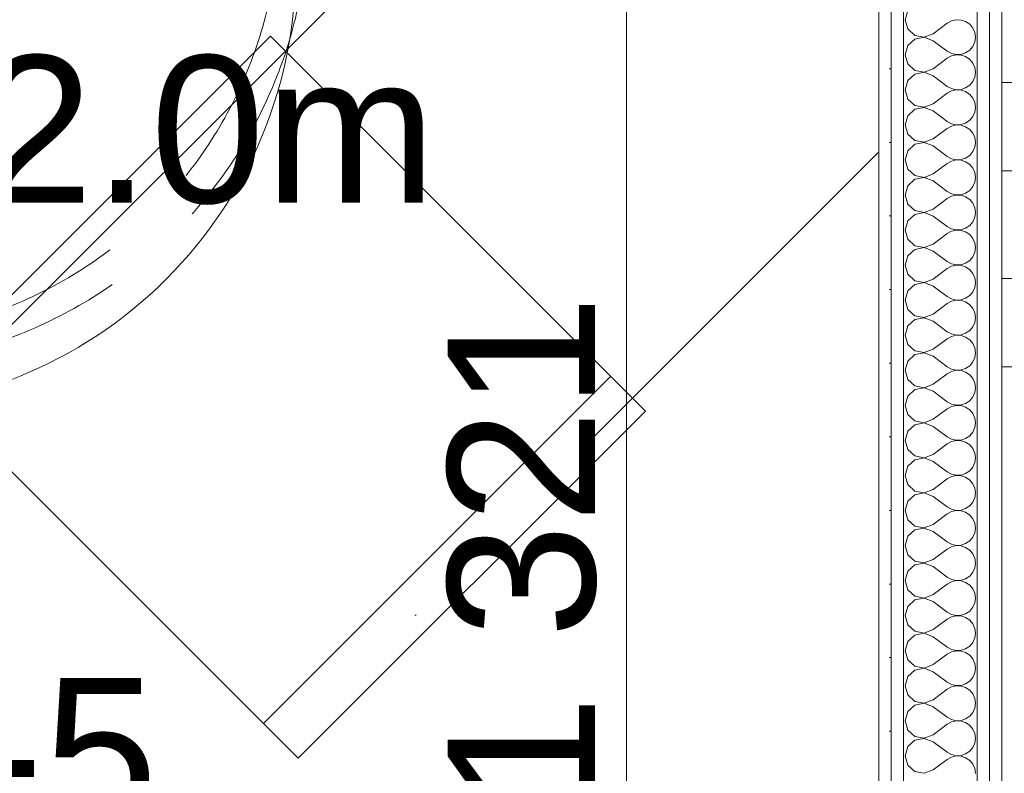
# Model space of a CAD drawing. Header units: millimetres. Extents: x -2532 to 181134, y -4151 to 53885.
# Tile 151 of 165: x 31064 to 32066, y 1607 to 2375. Entities that reach past the tile are written whole.
import ezdxf

# ---------------------------------------------------------------- set-up
doc = ezdxf.new("R2010")
doc.units = ezdxf.units.MM
doc.header["$MEASUREMENT"] = 0
doc.linetypes.add('Hidden Line', pattern=[391.222223, 282.222223, -109])
doc.linetypes.add('Wipeout_Contour', pattern=[1000, 0, -1000])
for name, color, linetype in [('AR - Mööbel', 7, 'Continuous'), ('New_AR - Seinad SS 2', 7, 'Continuous'), ('New_SA - ripplaed', 7, 'Continuous'), ('SA - ripplaed', 7, 'Continuous'), ('SA - tähistused - valgustus', 7, 'Continuous'), ('SA - valgustid', 7, 'Continuous')]:
    doc.layers.add(name, color=color, linetype=linetype)
for name, color, linetype, lineweight in [('AR - Mööbel_Pen_No__4', 8, 'Continuous', 13), ('New_AR - Seinad SS 2_Pen_No__207', 5, 'Continuous', 13), ('New_SA - ripplaed_Pen_No__207', 5, 'Continuous', 9), ('SA - ripplaed_Pen_No__211', 214, 'Continuous', 15), ('SA - tähistused - valgustus_Pen_No__105', 30, 'Continuous', 5), ('SA - valgustid_Pen_No__105', 30, 'Continuous', 5)]:
    doc.layers.add(name, color=color, linetype=linetype, lineweight=lineweight)
doc.styles.add('GENERATED_STYLE_3', font='txt')
doc.dimstyles.new('GENERATED_STYLE__1', dxfattribs={"dimtxt": 150, "dimasz": 76, "dimexe": 0.18, "dimexo": 0.0625, "dimgap": 0.09, "dimtad": 1, "dimdec": 0, "dimzin": 0, "dimdsep": 46, "dimtxsty": 'GENERATED_STYLE_3', "dimblk": 'ARROWHEAD_2', "dimblk1": 'ARROWHEAD_2', "dimblk2": 'ARROWHEAD_2', "dimcen": 0.09, "dimse1": 1, "dimse2": 1, "dimclrd": 256, "dimclre": 256, "dimclrt": 256, "dimadec": 0, "dimazin": 0, "dimtfac": 1, "dimtdec": 4, "dimtmove": 0, "dimatfit": 3, "dimfxl": 0, "dimtolj": 1, "dimtzin": 0, "dimarcsym": 0})
pattern_1 = [(0, (0, 0), (0, 75), [0, -75])]

# ---------------------------------------------------------------- blocks, each defined once
blk = doc.blocks.new('Slab_30_1', base_point=(29845.2, 1165.7))
at = {"layer": 'New_SA - ripplaed_Pen_No__207', "linetype": 'Continuous'}
h = blk.add_hatch(dxfattribs=at)
h.set_pattern_fill('Dot___Dashed_hõre_0001', color=256, style=0, pattern_type=2)
h.set_pattern_definition([(45, (0, 0), (-707.107, 707.107), [750, -250, 0, -250]), (45, (88.4, 795.5), (-707.107, 707.107), [750, -250, 0, -250])])
h.paths.add_polyline_path([(29845.2, 1165.7), (31938.8, 1166.3), (31938.8, 4185.3), (29846.8, 4187.4)])
at = {"layer": 'New_SA - ripplaed_Pen_No__207', "linetype": 'Continuous', "flags": 128}
blk.add_lwpolyline([(29845.2, 1165.7), (31938.8, 1166.3), (31938.8, 4185.3), (29846.8, 4187.4)], close=True, dxfattribs=at)
blk = doc.blocks.new('*X741')
at = {"layer": 'New_AR - Seinad SS 2_Pen_No__207', "linetype": 'Continuous'}
for p, q in [((31968.2, 2384.4), (31965.6, 2375)), ((31965.6, 2375), (31968.2, 2365.6)), ((31994.1, 2360.7), (32008.4, 2371.4)), ((32012.7, 2373.8), (32008.4, 2371.4)), ((32017.5, 2374.9), (32012.7, 2373.8)), ((32022.5, 2374.7), (32017.5, 2374.9)), ((32027.1, 2373.1), (32022.5, 2374.7)), ((32031.2, 2370.3), (32027.1, 2373.1)), ((32034.3, 2366.5), (32031.2, 2370.3)), ((32036.3, 2362), (32034.3, 2366.5)), ((31968.2, 2365.6), (31975.4, 2359)), ((31975.4, 2359), (31985, 2357.2)), ((31985, 2357.1), (31975.4, 2355.3)), ((31985, 2357.2), (31994.1, 2360.7)), ((31994.1, 2353.6), (31985, 2357.1)), ((32037, 2357.1), (32036.3, 2362)), ((32036.3, 2352.3), (32037, 2357.1)), ((31968.2, 2348.7), (31965.6, 2339.3)), ((31975.4, 2355.3), (31968.2, 2348.7)), ((31994.1, 2353.6), (32008.4, 2342.9)), ((32031.2, 2344), (32034.3, 2347.8)), ((32034.3, 2347.8), (32036.3, 2352.3)), ((31965.6, 2339.3), (31968.2, 2329.9)), ((32008.4, 2342.9), (32012.7, 2340.5)), ((32012.7, 2338.1), (32008.4, 2335.7)), ((32012.7, 2340.5), (32017.5, 2339.4)), ((32017.5, 2339.2), (32012.7, 2338.1)), ((32017.5, 2339.4), (32022.5, 2339.6)), ((32022.5, 2339), (32017.5, 2339.2)), ((32022.5, 2339.6), (32027.1, 2341.2)), ((32027.1, 2337.4), (32022.5, 2339)), ((32027.1, 2341.2), (32031.2, 2344)), ((32031.2, 2334.6), (32027.1, 2337.4)), ((31968.2, 2329.9), (31975.4, 2323.3)), ((31994.1, 2325), (32008.4, 2335.7)), ((32034.3, 2330.8), (32031.2, 2334.6)), ((32036.3, 2326.3), (32034.3, 2330.8)), ((32037, 2321.4), (32036.3, 2326.3)), ((31975.4, 2319.5), (31968.2, 2313)), ((31975.4, 2323.3), (31985, 2321.5)), ((31985, 2321.4), (31975.4, 2319.5)), ((31985, 2321.5), (31994.1, 2325)), ((31994.1, 2317.9), (31985, 2321.4)), ((31994.1, 2317.9), (32008.4, 2307.1)), ((32034.3, 2312), (32036.3, 2316.5)), ((32036.3, 2316.5), (32037, 2321.4)), ((31968.2, 2313), (31965.6, 2303.6)), ((32008.4, 2307.1), (32012.7, 2304.8)), ((32027.1, 2305.5), (32031.2, 2308.2)), ((32031.2, 2308.2), (32034.3, 2312)), ((31965.6, 2303.6), (31968.2, 2294.2)), ((31994.1, 2289.3), (32008.4, 2300)), ((32012.7, 2302.4), (32008.4, 2300)), ((32012.7, 2304.8), (32017.5, 2303.6)), ((32017.5, 2303.5), (32012.7, 2302.4)), ((32017.5, 2303.6), (32022.5, 2303.9)), ((32022.5, 2303.3), (32017.5, 2303.5)), ((32022.5, 2303.9), (32027.1, 2305.5)), ((32027.1, 2301.7), (32022.5, 2303.3)), ((32031.2, 2298.9), (32027.1, 2301.7)), ((32034.3, 2295.1), (32031.2, 2298.9)), ((31968.2, 2294.2), (31975.4, 2287.6)), ((31975.4, 2287.6), (31985, 2285.8)), ((31985, 2285.8), (31994.1, 2289.3)), ((32036.3, 2290.6), (32034.3, 2295.1)), ((32037, 2285.7), (32036.3, 2290.6)), ((31968.2, 2277.2), (31965.6, 2267.9)), ((31975.4, 2283.8), (31968.2, 2277.2)), ((31985, 2285.6), (31975.4, 2283.8)), ((31994.1, 2282.1), (31985, 2285.6)), ((31994.1, 2282.1), (32008.4, 2271.4)), ((32031.2, 2272.5), (32034.3, 2276.3)), ((32034.3, 2276.3), (32036.3, 2280.8)), ((32036.3, 2280.8), (32037, 2285.7)), ((31965.6, 2267.9), (31968.2, 2258.5)), ((32008.4, 2271.4), (32012.7, 2269)), ((32012.7, 2266.7), (32008.4, 2264.3)), ((32012.7, 2269), (32017.5, 2267.9)), ((32017.5, 2267.8), (32012.7, 2266.7)), ((32017.5, 2267.9), (32022.5, 2268.2)), ((32022.5, 2267.5), (32017.5, 2267.8)), ((32022.5, 2268.2), (32027.1, 2269.7)), ((32027.1, 2266), (32022.5, 2267.5)), ((32027.1, 2269.7), (32031.2, 2272.5)), ((32031.2, 2263.2), (32027.1, 2266)), ((31968.2, 2258.5), (31975.4, 2251.9)), ((31994.1, 2253.6), (32008.4, 2264.3)), ((32034.3, 2259.4), (32031.2, 2263.2)), ((32036.3, 2254.9), (32034.3, 2259.4)), ((31975.4, 2248.1), (31968.2, 2241.5)), ((31975.4, 2251.9), (31985, 2250.1)), ((31985, 2249.9), (31975.4, 2248.1)), ((31985, 2250.1), (31994.1, 2253.6)), ((31994.1, 2246.4), (31985, 2249.9)), ((31994.1, 2246.4), (32008.4, 2235.7)), ((32037, 2250), (32036.3, 2254.9)), ((32036.3, 2245.1), (32037, 2250)), ((31968.2, 2241.5), (31965.6, 2232.1)), ((32027.1, 2234), (32031.2, 2236.8)), ((32031.2, 2236.8), (32034.3, 2240.6)), ((32034.3, 2240.6), (32036.3, 2245.1)), ((31965.6, 2232.1), (31968.2, 2222.8)), ((31994.1, 2217.9), (32008.4, 2228.6)), ((32008.4, 2235.7), (32012.7, 2233.3)), ((32012.7, 2231), (32008.4, 2228.6)), ((32012.7, 2233.3), (32017.5, 2232.2)), ((32017.5, 2232.1), (32012.7, 2231)), ((32017.5, 2232.2), (32022.5, 2232.5)), ((32022.5, 2231.8), (32017.5, 2232.1)), ((32022.5, 2232.5), (32027.1, 2234)), ((32027.1, 2230.3), (32022.5, 2231.8)), ((32031.2, 2227.5), (32027.1, 2230.3)), ((32034.3, 2223.7), (32031.2, 2227.5)), ((31968.2, 2222.8), (31975.4, 2216.2)), ((31975.4, 2216.2), (31985, 2214.4)), ((31985, 2214.4), (31994.1, 2217.9)), ((32036.3, 2219.2), (32034.3, 2223.7)), ((32037, 2214.3), (32036.3, 2219.2)), ((31968.2, 2205.8), (31965.6, 2196.4)), ((31975.4, 2212.4), (31968.2, 2205.8)), ((31985, 2214.2), (31975.4, 2212.4)), ((31994.1, 2210.7), (31985, 2214.2)), ((31994.1, 2210.7), (32008.4, 2200)), ((32034.3, 2204.9), (32036.3, 2209.4)), ((32036.3, 2209.4), (32037, 2214.3)), ((31965.6, 2196.4), (31968.2, 2187)), ((32008.4, 2200), (32012.7, 2197.6)), ((32012.7, 2197.6), (32017.5, 2196.5)), ((32017.5, 2196.4), (32012.7, 2195.2)), ((32017.5, 2196.5), (32022.5, 2196.7)), ((32022.5, 2196.1), (32017.5, 2196.4)), ((32022.5, 2196.7), (32027.1, 2198.3)), ((32027.1, 2194.5), (32022.5, 2196.1)), ((32027.1, 2198.3), (32031.2, 2201.1)), ((32031.2, 2201.1), (32034.3, 2204.9)), ((31968.2, 2187), (31975.4, 2180.5)), ((31994.1, 2182.1), (32008.4, 2192.9)), ((32012.7, 2195.2), (32008.4, 2192.9)), ((32031.2, 2191.8), (32027.1, 2194.5)), ((32034.3, 2188), (32031.2, 2191.8)), ((32036.3, 2183.5), (32034.3, 2188)), ((31975.4, 2176.7), (31968.2, 2170.1)), ((31975.4, 2180.5), (31985, 2178.6)), ((31985, 2178.5), (31975.4, 2176.7)), ((31985, 2178.6), (31994.1, 2182.1)), ((31994.1, 2175), (31985, 2178.5)), ((32037, 2178.6), (32036.3, 2183.5)), ((32036.3, 2173.7), (32037, 2178.6)), ((31968.2, 2170.1), (31965.6, 2160.7)), ((31994.1, 2175), (32008.4, 2164.3)), ((32031.2, 2165.4), (32034.3, 2169.2)), ((32034.3, 2169.2), (32036.3, 2173.7)), ((31965.6, 2160.7), (31968.2, 2151.3)), ((31994.1, 2146.4), (32008.4, 2157.1)), ((32008.4, 2164.3), (32012.7, 2161.9)), ((32012.7, 2159.5), (32008.4, 2157.1)), ((32012.7, 2161.9), (32017.5, 2160.8)), ((32017.5, 2160.6), (32012.7, 2159.5)), ((32017.5, 2160.8), (32022.5, 2161)), ((32022.5, 2160.4), (32017.5, 2160.6)), ((32022.5, 2161), (32027.1, 2162.6)), ((32027.1, 2158.8), (32022.5, 2160.4)), ((32027.1, 2162.6), (32031.2, 2165.4)), ((32031.2, 2156), (32027.1, 2158.8)), ((32034.3, 2152.2), (32031.2, 2156)), ((31968.2, 2151.3), (31975.4, 2144.7)), ((31985, 2142.9), (31994.1, 2146.4)), ((32036.3, 2147.7), (32034.3, 2152.2)), ((32037, 2142.9), (32036.3, 2147.7)), ((31975.4, 2141), (31968.2, 2134.4)), ((31975.4, 2144.7), (31985, 2142.9)), ((31985, 2142.8), (31975.4, 2141)), ((31994.1, 2139.3), (31985, 2142.8)), ((31994.1, 2139.3), (32008.4, 2128.6)), ((32034.3, 2133.5), (32036.3, 2138)), ((32036.3, 2138), (32037, 2142.9)), ((31968.2, 2134.4), (31965.6, 2125)), ((32008.4, 2128.6), (32012.7, 2126.2)), ((32012.7, 2126.2), (32017.5, 2125.1)), ((32022.5, 2125.3), (32027.1, 2126.9)), ((32027.1, 2126.9), (32031.2, 2129.7)), ((32031.2, 2129.7), (32034.3, 2133.5)), ((31965.6, 2125), (31968.2, 2115.6)), ((31968.2, 2115.6), (31975.4, 2109)), ((31994.1, 2110.7), (32008.4, 2121.4)), ((32012.7, 2123.8), (32008.4, 2121.4)), ((32017.5, 2124.9), (32012.7, 2123.8)), ((32017.5, 2125.1), (32022.5, 2125.3)), ((32022.5, 2124.7), (32017.5, 2124.9)), ((32027.1, 2123.1), (32022.5, 2124.7)), ((32031.2, 2120.3), (32027.1, 2123.1)), ((32034.3, 2116.5), (32031.2, 2120.3)), ((32036.3, 2112), (32034.3, 2116.5)), ((31975.4, 2109), (31985, 2107.2)), ((31985, 2107.1), (31975.4, 2105.3)), ((31985, 2107.2), (31994.1, 2110.7)), ((31994.1, 2103.6), (31985, 2107.1)), ((32037, 2107.1), (32036.3, 2112)), ((32036.3, 2102.3), (32037, 2107.1)), ((31968.2, 2098.7), (31965.6, 2089.3)), ((31975.4, 2105.3), (31968.2, 2098.7)), ((31994.1, 2103.6), (32008.4, 2092.9)), ((32031.2, 2094), (32034.3, 2097.8)), ((32034.3, 2097.8), (32036.3, 2102.3)), ((31965.6, 2089.3), (31968.2, 2079.9)), ((31994.1, 2075), (32008.4, 2085.7)), ((32008.4, 2092.9), (32012.7, 2090.5)), ((32012.7, 2088.1), (32008.4, 2085.7)), ((32012.7, 2090.5), (32017.5, 2089.4)), ((32017.5, 2089.2), (32012.7, 2088.1)), ((32017.5, 2089.4), (32022.5, 2089.6)), ((32022.5, 2089), (32017.5, 2089.2)), ((32022.5, 2089.6), (32027.1, 2091.2)), ((32027.1, 2087.4), (32022.5, 2089)), ((32027.1, 2091.2), (32031.2, 2094)), ((32031.2, 2084.6), (32027.1, 2087.4)), ((31968.2, 2079.9), (31975.4, 2073.3)), ((32034.3, 2080.8), (32031.2, 2084.6)), ((32036.3, 2076.3), (32034.3, 2080.8)), ((32037, 2071.4), (32036.3, 2076.3)), ((31975.4, 2069.5), (31968.2, 2063)), ((31975.4, 2073.3), (31985, 2071.5)), ((31985, 2071.4), (31975.4, 2069.5)), ((31985, 2071.5), (31994.1, 2075)), ((31994.1, 2067.9), (31985, 2071.4)), ((31994.1, 2067.9), (32008.4, 2057.1)), ((32034.3, 2062), (32036.3, 2066.5)), ((32036.3, 2066.5), (32037, 2071.4)), ((31968.2, 2063), (31965.6, 2053.6)), ((32008.4, 2057.1), (32012.7, 2054.8)), ((32022.5, 2053.9), (32027.1, 2055.5)), ((32027.1, 2055.5), (32031.2, 2058.2)), ((32031.2, 2058.2), (32034.3, 2062)), ((31965.6, 2053.6), (31968.2, 2044.2)), ((31994.1, 2039.3), (32008.4, 2050)), ((32012.7, 2052.4), (32008.4, 2050)), ((32012.7, 2054.8), (32017.5, 2053.6)), ((32017.5, 2053.5), (32012.7, 2052.4)), ((32017.5, 2053.6), (32022.5, 2053.9)), ((32022.5, 2053.3), (32017.5, 2053.5)), ((32027.1, 2051.7), (32022.5, 2053.3)), ((32031.2, 2048.9), (32027.1, 2051.7)), ((32034.3, 2045.1), (32031.2, 2048.9)), ((31968.2, 2044.2), (31975.4, 2037.6)), ((31975.4, 2037.6), (31985, 2035.8)), ((31985, 2035.6), (31975.4, 2033.8)), ((31985, 2035.8), (31994.1, 2039.3)), ((31994.1, 2032.1), (31985, 2035.6)), ((32036.3, 2040.6), (32034.3, 2045.1)), ((32037, 2035.7), (32036.3, 2040.6)), ((32036.3, 2030.8), (32037, 2035.7)), ((31968.2, 2027.2), (31965.6, 2017.9)), ((31975.4, 2033.8), (31968.2, 2027.2)), ((31994.1, 2032.1), (32008.4, 2021.4)), ((32031.2, 2022.5), (32034.3, 2026.3)), ((32034.3, 2026.3), (32036.3, 2030.8)), ((31965.6, 2017.9), (31968.2, 2008.5)), ((32008.4, 2021.4), (32012.7, 2019)), ((32012.7, 2016.7), (32008.4, 2014.3)), ((32012.7, 2019), (32017.5, 2017.9)), ((32017.5, 2017.8), (32012.7, 2016.7)), ((32017.5, 2017.9), (32022.5, 2018.2)), ((32022.5, 2017.5), (32017.5, 2017.8)), ((32022.5, 2018.2), (32027.1, 2019.7)), ((32027.1, 2016), (32022.5, 2017.5)), ((32027.1, 2019.7), (32031.2, 2022.5)), ((32031.2, 2013.2), (32027.1, 2016)), ((31968.2, 2008.5), (31975.4, 2001.9)), ((31994.1, 2003.6), (32008.4, 2014.3)), ((32034.3, 2009.4), (32031.2, 2013.2)), ((32036.3, 2004.9), (32034.3, 2009.4)), ((31975.4, 1998.1), (31968.2, 1991.5)), ((31975.4, 2001.9), (31985, 2000.1)), ((31985, 1999.9), (31975.4, 1998.1)), ((31985, 2000.1), (31994.1, 2003.6)), ((31994.1, 1996.4), (31985, 1999.9)), ((31994.1, 1996.4), (32008.4, 1985.7)), ((32034.3, 1990.6), (32036.3, 1995.1)), ((32037, 2000), (32036.3, 2004.9)), ((32036.3, 1995.1), (32037, 2000)), ((31968.2, 1991.5), (31965.6, 1982.1)), ((32008.4, 1985.7), (32012.7, 1983.3)), ((32027.1, 1984), (32031.2, 1986.8)), ((32031.2, 1986.8), (32034.3, 1990.6)), ((31965.6, 1982.1), (31968.2, 1972.8)), ((31994.1, 1967.9), (32008.4, 1978.6)), ((32012.7, 1981), (32008.4, 1978.6)), ((32012.7, 1983.3), (32017.5, 1982.2)), ((32017.5, 1982.1), (32012.7, 1981)), ((32017.5, 1982.2), (32022.5, 1982.5)), ((32022.5, 1981.8), (32017.5, 1982.1)), ((32022.5, 1982.5), (32027.1, 1984)), ((32027.1, 1980.3), (32022.5, 1981.8)), ((32031.2, 1977.5), (32027.1, 1980.3)), ((32034.3, 1973.7), (32031.2, 1977.5)), ((31968.2, 1972.8), (31975.4, 1966.2)), ((31975.4, 1966.2), (31985, 1964.4)), ((31985, 1964.4), (31994.1, 1967.9)), ((32036.3, 1969.2), (32034.3, 1973.7)), ((32037, 1964.3), (32036.3, 1969.2)), ((31968.2, 1955.8), (31965.6, 1946.4)), ((31975.4, 1962.4), (31968.2, 1955.8)), ((31985, 1964.2), (31975.4, 1962.4)), ((31994.1, 1960.7), (31985, 1964.2)), ((31994.1, 1960.7), (32008.4, 1950)), ((32034.3, 1954.9), (32036.3, 1959.4)), ((32036.3, 1959.4), (32037, 1964.3)), ((31965.6, 1946.4), (31968.2, 1937)), ((32008.4, 1950), (32012.7, 1947.6)), ((32012.7, 1945.2), (32008.4, 1942.9)), ((32012.7, 1947.6), (32017.5, 1946.5)), ((32017.5, 1946.4), (32012.7, 1945.2)), ((32017.5, 1946.5), (32022.5, 1946.7)), ((32022.5, 1946.1), (32017.5, 1946.4)), ((32022.5, 1946.7), (32027.1, 1948.3)), ((32027.1, 1944.5), (32022.5, 1946.1)), ((32027.1, 1948.3), (32031.2, 1951.1)), ((32031.2, 1951.1), (32034.3, 1954.9)), ((31968.2, 1937), (31975.4, 1930.5)), ((31994.1, 1932.1), (32008.4, 1942.9)), ((32031.2, 1941.8), (32027.1, 1944.5)), ((32034.3, 1938), (32031.2, 1941.8)), ((32036.3, 1933.5), (32034.3, 1938)), ((31975.4, 1926.7), (31968.2, 1920.1)), ((31975.4, 1930.5), (31985, 1928.6)), ((31985, 1928.5), (31975.4, 1926.7)), ((31985, 1928.6), (31994.1, 1932.1)), ((31994.1, 1925), (31985, 1928.5)), ((31994.1, 1925), (32008.4, 1914.3)), ((32037, 1928.6), (32036.3, 1933.5)), ((32036.3, 1923.7), (32037, 1928.6)), ((31968.2, 1920.1), (31965.6, 1910.7)), ((32027.1, 1912.6), (32031.2, 1915.4)), ((32031.2, 1915.4), (32034.3, 1919.2)), ((32034.3, 1919.2), (32036.3, 1923.7)), ((31965.6, 1910.7), (31968.2, 1901.3)), ((31994.1, 1896.4), (32008.4, 1907.1)), ((32008.4, 1914.3), (32012.7, 1911.9)), ((32012.7, 1909.5), (32008.4, 1907.1)), ((32012.7, 1911.9), (32017.5, 1910.8)), ((32017.5, 1910.6), (32012.7, 1909.5)), ((32017.5, 1910.8), (32022.5, 1911)), ((32022.5, 1910.4), (32017.5, 1910.6)), ((32022.5, 1911), (32027.1, 1912.6)), ((32027.1, 1908.8), (32022.5, 1910.4)), ((32031.2, 1906), (32027.1, 1908.8)), ((32034.3, 1902.2), (32031.2, 1906)), ((31968.2, 1901.3), (31975.4, 1894.7)), ((31985, 1892.9), (31994.1, 1896.4)), ((32036.3, 1897.7), (32034.3, 1902.2)), ((32037, 1892.9), (32036.3, 1897.7)), ((31975.4, 1891), (31968.2, 1884.4)), ((31975.4, 1894.7), (31985, 1892.9)), ((31985, 1892.8), (31975.4, 1891)), ((31994.1, 1889.3), (31985, 1892.8)), ((31994.1, 1889.3), (32008.4, 1878.6)), ((32034.3, 1883.5), (32036.3, 1888)), ((32036.3, 1888), (32037, 1892.9)), ((31968.2, 1884.4), (31965.6, 1875)), ((31965.6, 1875), (31968.2, 1865.6)), ((32008.4, 1878.6), (32012.7, 1876.2)), ((32012.7, 1876.2), (32017.5, 1875.1)), ((32017.5, 1874.9), (32012.7, 1873.8)), ((32017.5, 1875.1), (32022.5, 1875.3)), ((32022.5, 1874.7), (32017.5, 1874.9)), ((32022.5, 1875.3), (32027.1, 1876.9)), ((32027.1, 1876.9), (32031.2, 1879.7)), ((32031.2, 1879.7), (32034.3, 1883.5)), ((31968.2, 1865.6), (31975.4, 1859)), ((31994.1, 1860.7), (32008.4, 1871.4)), ((32012.7, 1873.8), (32008.4, 1871.4)), ((32027.1, 1873.1), (32022.5, 1874.7)), ((32031.2, 1870.3), (32027.1, 1873.1)), ((32034.3, 1866.5), (32031.2, 1870.3)), ((32036.3, 1862), (32034.3, 1866.5)), ((31975.4, 1855.3), (31968.2, 1848.7)), ((31975.4, 1859), (31985, 1857.2)), ((31985, 1857.1), (31975.4, 1855.3)), ((31985, 1857.2), (31994.1, 1860.7)), ((31994.1, 1853.6), (31985, 1857.1)), ((32037, 1857.1), (32036.3, 1862)), ((32036.3, 1852.3), (32037, 1857.1)), ((31968.2, 1848.7), (31965.6, 1839.3)), ((31994.1, 1853.6), (32008.4, 1842.9)), ((32031.2, 1844), (32034.3, 1847.8)), ((32034.3, 1847.8), (32036.3, 1852.3)), ((31965.6, 1839.3), (31968.2, 1829.9)), ((31994.1, 1825), (32008.4, 1835.7)), ((32008.4, 1842.9), (32012.7, 1840.5)), ((32012.7, 1838.1), (32008.4, 1835.7)), ((32012.7, 1840.5), (32017.5, 1839.4)), ((32017.5, 1839.2), (32012.7, 1838.1)), ((32017.5, 1839.4), (32022.5, 1839.6)), ((32022.5, 1839), (32017.5, 1839.2)), ((32022.5, 1839.6), (32027.1, 1841.2)), ((32027.1, 1837.4), (32022.5, 1839)), ((32027.1, 1841.2), (32031.2, 1844)), ((32031.2, 1834.6), (32027.1, 1837.4)), ((31968.2, 1829.9), (31975.4, 1823.3)), ((31985, 1821.5), (31994.1, 1825)), ((32034.3, 1830.8), (32031.2, 1834.6)), ((32036.3, 1826.3), (32034.3, 1830.8)), ((32037, 1821.4), (32036.3, 1826.3)), ((31975.4, 1819.5), (31968.2, 1813)), ((31975.4, 1823.3), (31985, 1821.5)), ((31985, 1821.4), (31975.4, 1819.5)), ((31994.1, 1817.9), (31985, 1821.4)), ((31994.1, 1817.9), (32008.4, 1807.1)), ((32034.3, 1812), (32036.3, 1816.5)), ((32036.3, 1816.5), (32037, 1821.4)), ((31968.2, 1813), (31965.6, 1803.6)), ((32008.4, 1807.1), (32012.7, 1804.8)), ((32012.7, 1804.8), (32017.5, 1803.6)), ((32022.5, 1803.9), (32027.1, 1805.5)), ((32027.1, 1805.5), (32031.2, 1808.2)), ((32031.2, 1808.2), (32034.3, 1812)), ((31965.6, 1803.6), (31968.2, 1794.2)), ((31994.1, 1789.3), (32008.4, 1800)), ((32012.7, 1802.4), (32008.4, 1800)), ((32017.5, 1803.5), (32012.7, 1802.4)), ((32017.5, 1803.6), (32022.5, 1803.9)), ((32022.5, 1803.3), (32017.5, 1803.5)), ((32027.1, 1801.7), (32022.5, 1803.3)), ((32031.2, 1798.9), (32027.1, 1801.7)), ((32034.3, 1795.1), (32031.2, 1798.9)), ((32036.3, 1790.6), (32034.3, 1795.1)), ((31968.2, 1794.2), (31975.4, 1787.6)), ((31975.4, 1787.6), (31985, 1785.8)), ((31985, 1785.6), (31975.4, 1783.8)), ((31985, 1785.8), (31994.1, 1789.3)), ((31994.1, 1782.1), (31985, 1785.6)), ((32037, 1785.7), (32036.3, 1790.6)), ((32036.3, 1780.8), (32037, 1785.7)), ((31968.2, 1777.2), (31965.6, 1767.9)), ((31975.4, 1783.8), (31968.2, 1777.2)), ((31994.1, 1782.1), (32008.4, 1771.4)), ((32031.2, 1772.5), (32034.3, 1776.3)), ((32034.3, 1776.3), (32036.3, 1780.8)), ((31965.6, 1767.9), (31968.2, 1758.5)), ((32008.4, 1771.4), (32012.7, 1769)), ((32012.7, 1766.7), (32008.4, 1764.3)), ((32012.7, 1769), (32017.5, 1767.9)), ((32017.5, 1767.8), (32012.7, 1766.7)), ((32017.5, 1767.9), (32022.5, 1768.2)), ((32022.5, 1767.5), (32017.5, 1767.8)), ((32022.5, 1768.2), (32027.1, 1769.7)), ((32027.1, 1766), (32022.5, 1767.5)), ((32027.1, 1769.7), (32031.2, 1772.5)), ((32031.2, 1763.2), (32027.1, 1766)), ((31968.2, 1758.5), (31975.4, 1751.9)), ((31994.1, 1753.6), (32008.4, 1764.3)), ((32034.3, 1759.4), (32031.2, 1763.2)), ((32036.3, 1754.9), (32034.3, 1759.4)), ((32037, 1750), (32036.3, 1754.9)), ((31975.4, 1748.1), (31968.2, 1741.5)), ((31975.4, 1751.9), (31985, 1750.1)), ((31985, 1749.9), (31975.4, 1748.1)), ((31985, 1750.1), (31994.1, 1753.6)), ((31994.1, 1746.4), (31985, 1749.9)), ((31994.1, 1746.4), (32008.4, 1735.7)), ((32034.3, 1740.6), (32036.3, 1745.1)), ((32036.3, 1745.1), (32037, 1750)), ((31968.2, 1741.5), (31965.6, 1732.1)), ((32008.4, 1735.7), (32012.7, 1733.3)), ((32027.1, 1734), (32031.2, 1736.8)), ((32031.2, 1736.8), (32034.3, 1740.6)), ((31965.6, 1732.1), (31968.2, 1722.8)), ((31994.1, 1717.9), (32008.4, 1728.6)), ((32012.7, 1731), (32008.4, 1728.6)), ((32012.7, 1733.3), (32017.5, 1732.2)), ((32017.5, 1732.1), (32012.7, 1731)), ((32017.5, 1732.2), (32022.5, 1732.5)), ((32022.5, 1731.8), (32017.5, 1732.1)), ((32022.5, 1732.5), (32027.1, 1734)), ((32027.1, 1730.3), (32022.5, 1731.8)), ((32031.2, 1727.5), (32027.1, 1730.3)), ((32034.3, 1723.7), (32031.2, 1727.5)), ((31968.2, 1722.8), (31975.4, 1716.2)), ((31975.4, 1716.2), (31985, 1714.4)), ((31985, 1714.4), (31994.1, 1717.9)), ((32036.3, 1719.2), (32034.3, 1723.7)), ((32037, 1714.3), (32036.3, 1719.2)), ((31968.2, 1705.8), (31965.6, 1696.4)), ((31975.4, 1712.4), (31968.2, 1705.8)), ((31985, 1714.2), (31975.4, 1712.4)), ((31994.1, 1710.7), (31985, 1714.2)), ((31994.1, 1710.7), (32008.4, 1700)), ((32031.2, 1701.1), (32034.3, 1704.9)), ((32034.3, 1704.9), (32036.3, 1709.4)), ((32036.3, 1709.4), (32037, 1714.3)), ((31965.6, 1696.4), (31968.2, 1687)), ((32008.4, 1700), (32012.7, 1697.6)), ((32012.7, 1695.2), (32008.4, 1692.9)), ((32012.7, 1697.6), (32017.5, 1696.5)), ((32017.5, 1696.4), (32012.7, 1695.2)), ((32017.5, 1696.5), (32022.5, 1696.7)), ((32022.5, 1696.1), (32017.5, 1696.4)), ((32022.5, 1696.7), (32027.1, 1698.3)), ((32027.1, 1694.5), (32022.5, 1696.1)), ((32027.1, 1698.3), (32031.2, 1701.1)), ((32031.2, 1691.8), (32027.1, 1694.5)), ((31968.2, 1687), (31975.4, 1680.5)), ((31994.1, 1682.1), (32008.4, 1692.9)), ((32034.3, 1688), (32031.2, 1691.8)), ((32036.3, 1683.5), (32034.3, 1688)), ((31975.4, 1676.7), (31968.2, 1670.1)), ((31975.4, 1680.5), (31985, 1678.6)), ((31985, 1678.5), (31975.4, 1676.7)), ((31985, 1678.6), (31994.1, 1682.1)), ((31994.1, 1675), (31985, 1678.5)), ((31994.1, 1675), (32008.4, 1664.3)), ((32037, 1678.6), (32036.3, 1683.5)), ((32036.3, 1673.7), (32037, 1678.6)), ((31968.2, 1670.1), (31965.6, 1660.7)), ((32008.4, 1664.3), (32012.7, 1661.9)), ((32027.1, 1662.6), (32031.2, 1665.4)), ((32031.2, 1665.4), (32034.3, 1669.2)), ((32034.3, 1669.2), (32036.3, 1673.7)), ((31965.6, 1660.7), (31968.2, 1651.3)), ((31994.1, 1646.4), (32008.4, 1657.1)), ((32012.7, 1659.5), (32008.4, 1657.1)), ((32012.7, 1661.9), (32017.5, 1660.8)), ((32017.5, 1660.6), (32012.7, 1659.5)), ((32017.5, 1660.8), (32022.5, 1661)), ((32022.5, 1660.4), (32017.5, 1660.6)), ((32022.5, 1661), (32027.1, 1662.6)), ((32027.1, 1658.8), (32022.5, 1660.4)), ((32031.2, 1656), (32027.1, 1658.8)), ((32034.3, 1652.2), (32031.2, 1656)), ((31968.2, 1651.3), (31975.4, 1644.7)), ((31975.4, 1644.7), (31985, 1642.9)), ((31985, 1642.9), (31994.1, 1646.4)), ((32036.3, 1647.7), (32034.3, 1652.2)), ((32037, 1642.9), (32036.3, 1647.7)), ((31968.2, 1634.4), (31965.6, 1625)), ((31975.4, 1641), (31968.2, 1634.4)), ((31985, 1642.8), (31975.4, 1641)), ((31994.1, 1639.3), (31985, 1642.8)), ((31994.1, 1639.3), (32008.4, 1628.6)), ((32034.3, 1633.5), (32036.3, 1638)), ((32036.3, 1638), (32037, 1642.9)), ((31965.6, 1625), (31968.2, 1615.6)), ((32008.4, 1628.6), (32012.7, 1626.2)), ((32012.7, 1626.2), (32017.5, 1625.1)), ((32017.5, 1624.9), (32012.7, 1623.8)), ((32017.5, 1625.1), (32022.5, 1625.3)), ((32022.5, 1624.7), (32017.5, 1624.9)), ((32022.5, 1625.3), (32027.1, 1626.9)), ((32027.1, 1623.1), (32022.5, 1624.7)), ((32027.1, 1626.9), (32031.2, 1629.7)), ((32031.2, 1629.7), (32034.3, 1633.5)), ((31968.2, 1615.6), (31975.4, 1609)), ((31994.1, 1610.7), (32008.4, 1621.4)), ((32012.7, 1623.8), (32008.4, 1621.4)), ((32031.2, 1620.3), (32027.1, 1623.1)), ((32034.3, 1616.5), (32031.2, 1620.3)), ((32036.3, 1612), (32034.3, 1616.5)), ((31975.4, 1609), (31985, 1607.2)), ((31985, 1607.2), (31994.1, 1610.7)), ((32037, 1607.1), (32036.3, 1612))]:
    blk.add_line(p, q, dxfattribs=at)
blk = doc.blocks.new('Wall_169_1', base_point=(31938.8, 1166.3))
at = {"linetype": 'Wipeout_Contour', "ltscale": 128159.719294}
blk.add_wipeout([(31938.8, 1166.3), (31951.3, 1166.3), (31951.3, 3285.3), (31938.8, 3285.3)], dxfattribs=at).dxf.layer = 'New_AR - Seinad SS 2'
at = {"layer": 'New_AR - Seinad SS 2_Pen_No__207', "linetype": 'Continuous'}
h = blk.add_hatch(dxfattribs=at)
h.set_pattern_fill('Gypsum_0001', color=256, style=0, pattern_type=2)
h.set_pattern_definition(pattern_1)
h.paths.add_polyline_path([(31938.8, 1166.3), (31951.3, 1166.3), (31951.3, 3285.3), (31938.8, 3285.3)])
at = {"layer": 'New_AR - Seinad SS 2_Pen_No__207', "linetype": 'Continuous', "flags": 128}
blk.add_lwpolyline([(31938.8, 3285.3), (31938.8, 1166.3)], dxfattribs=at)
at = {"linetype": 'Wipeout_Contour', "ltscale": 128209.571569}
blk.add_wipeout([(31963.8, 3285.3), (31951.3, 3285.3), (31951.3, 1166.3), (31963.8, 1166.3)], dxfattribs=at).dxf.layer = 'New_AR - Seinad SS 2'
at = {"layer": 'New_AR - Seinad SS 2_Pen_No__207', "linetype": 'Continuous'}
h = blk.add_hatch(dxfattribs=at)
h.set_pattern_fill('Gypsum_0001', color=256, style=0, pattern_type=2)
h.set_pattern_definition(pattern_1)
h.paths.add_polyline_path([(31963.8, 3285.3), (31951.3, 3285.3), (31951.3, 1166.3), (31963.8, 1166.3)])
blk.add_line((31951.3, 3285.3), (31951.3, 1166.3), dxfattribs=at)
at = {"linetype": 'Wipeout_Contour', "ltscale": 128364.931198}
blk.add_wipeout([(31963.8, 3190.4), (31963.8, 1166.3), (32038.8, 1166.3), (32038.8, 3190.3)], dxfattribs=at).dxf.layer = 'New_AR - Seinad SS 2'
at = {"layer": 'New_AR - Seinad SS 2_Pen_No__207', "linetype": 'Continuous'}
blk.add_line((31963.8, 3190.4), (31963.8, 1166.3), dxfattribs=at)
at = {"layer": 'New_AR - Seinad SS 2'}
blk.add_blockref('*X741', (0, 0), dxfattribs=at)
at = {"linetype": 'Wipeout_Contour', "ltscale": 128536.968935}
blk.add_wipeout([(32038.8, 3177.8), (32038.8, 1166.3), (32051.3, 1166.3), (32051.3, 3177.8)], dxfattribs=at).dxf.layer = 'New_AR - Seinad SS 2'
at = {"layer": 'New_AR - Seinad SS 2_Pen_No__207', "linetype": 'Continuous'}
h = blk.add_hatch(dxfattribs=at)
h.set_pattern_fill('Gypsum_0001', color=256, style=0, pattern_type=2)
h.set_pattern_definition(pattern_1)
h.paths.add_polyline_path([(32038.8, 3177.8), (32038.8, 1166.3), (32051.3, 1166.3), (32051.3, 3177.8)])
blk.add_line((32038.8, 3177.8), (32038.8, 1166.3), dxfattribs=at)
at = {"linetype": 'Wipeout_Contour', "ltscale": 128584.368813}
blk.add_wipeout([(32051.3, 3165.3), (32051.3, 1166.3), (32063.8, 1166.3), (32063.8, 3165.3)], dxfattribs=at).dxf.layer = 'New_AR - Seinad SS 2'
at = {"layer": 'New_AR - Seinad SS 2_Pen_No__207', "linetype": 'Continuous'}
h = blk.add_hatch(dxfattribs=at)
h.set_pattern_fill('Gypsum_0001', color=256, style=0, pattern_type=2)
h.set_pattern_definition(pattern_1)
h.paths.add_polyline_path([(32051.3, 3165.3), (32051.3, 1166.3), (32063.8, 1166.3), (32063.8, 3165.3)])
blk.add_line((32051.3, 3165.3), (32051.3, 1166.3), dxfattribs=at)
at = {"layer": 'New_AR - Seinad SS 2_Pen_No__207', "linetype": 'Continuous', "flags": 128}
blk.add_lwpolyline([(32063.8, 1166.3), (32063.8, 3165.3)], dxfattribs=at)
blk = doc.blocks.new('seinalamp 1 must kõrge')
at = {"layer": 'SA - valgustid_Pen_No__105', "linetype": 'Continuous'}
for p, q in [((90, 100.1), (0, 100.1)), ((0, 100.1), (0, 82.4)), ((90, 82.4), (90, 100.1)), ((0, 82.4), (0, 50.1)), ((90, 50.1), (90, 82.4)), ((90, 70.2), (0, 70.2)), ((90, 50.1), (0, 50.1)), ((0, 50.1), (0, 20.9)), ((90, 50.1), (90, 20.9)), ((0, 49.1), (0, 20.9)), ((0, 49.1), (90, 49.1)), ((90, 49.1), (90, 20.9)), ((90, 20.9), (0, 20.9)), ((0, 20.9), (0, 19.9)), ((90, 20.1), (0, 20.1)), ((0, 20.1), (0, 0)), ((90, 19.9), (90, 20.9)), ((90, 0), (90, 20.1)), ((0, 19.9), (90, 19.9)), ((0, 0), (90, 0))]:
    blk.add_line(p, q, dxfattribs=at)
blk = doc.blocks.new('Round Table 01 22_3')
at = {"layer": 'AR - Mööbel_Pen_No__4', "linetype": 'Continuous'}
for start, end in [(0, 180), (180, 0)]:
    blk.add_arc((0, 0), 450, start, end, dxfattribs=at)
blk = doc.blocks.new('Chair 10 22')
at = {"layer": 'AR - Mööbel_Pen_No__4', "linetype": 'Continuous'}
for p, q in [((500, 0), (0, 0)), ((0, 0), (0, -540)), ((500, -540), (500, 0)), ((0, -50), (500, -50)), ((0, -540), (500, -540))]:
    blk.add_line(p, q, dxfattribs=at)
blk = doc.blocks.new('Beam_264_1', base_point=(30892.8, 2037.1))
at = {"layer": 'SA - valgustid_Pen_No__105', "linetype": 'Hidden Line'}
for radius in [465, 435]:
    blk.add_arc((30892.8, 2487.1), radius, 270, 90, dxfattribs=at)
blk = doc.blocks.new('*D2096')
at = {"layer": 'SA - tähistused - valgustus_Pen_No__105', "linetype": 'Continuous'}
for p, q in [((32744.9, 2095.4), (32844.9, 2037.6)), ((32869.9, 2066.5), (32719.9, 2066.5)), ((32794.9, 1166.3), (32794.9, 2066.5)), ((32744.9, 1195.2), (32844.9, 1137.5)), ((32869.9, 1166.3), (32719.9, 1166.3)), ((32794.9, 1117.4), (32794.9, 1166.3))]:
    blk.add_line(p, q, dxfattribs=at)
at = {"layer": 'SA - tähistused - valgustus_Pen_No__105', "char_height": 150, "attachment_point": 7, "rotation": 90, "style": 'GENERATED_STYLE_3'}
for s, insert in [('\\A1;{\\pql;\\fArial|b0|i0|c0|p34;200}', (32682.4, 1995.5)), ('\\A1;{\\pql;\\fArial|b0|i0|c0|p34;900}', (32764.9, 1445.7))]:
    blk.add_mtext(s, dxfattribs=dict(at, insert=insert))
blk = doc.blocks.new('ARROWHEAD_2')
at = {"linetype": 'Continuous'}
for p, q in [((-0.378, -0.655), (0.378, 0.655)), ((0, 0), (-1, 0))]:
    blk.add_line(p, q, dxfattribs=at)
blk = doc.blocks.new('*D2098')
at = {"layer": 'SA - tähistused - valgustus_Pen_No__105', "linetype": 'Continuous'}
for p, q in [((32794.9, 3165.3), (32794.9, 3214.2)), ((32844.9, 3136.5), (32744.9, 3194.2)), ((32869.9, 3165.3), (32719.9, 3165.3)), ((32794.9, 2266), (32794.9, 3165.3)), ((32744.9, 2294.9), (32844.9, 2237.2)), ((32869.9, 2266), (32719.9, 2266))]:
    blk.add_line(p, q, dxfattribs=at)
at = {"layer": 'SA - tähistused - valgustus_Pen_No__105', "insert": (32764.9, 2545), "char_height": 150, "attachment_point": 7, "rotation": 90, "style": 'GENERATED_STYLE_3'}
blk.add_mtext('\\A1;{\\pql;\\fArial|b0|i0|c0|p34;899}', dxfattribs=at)
blk = doc.blocks.new('*D2102')
at = {"layer": 'SA - tähistused - valgustus_Pen_No__105', "linetype": 'Continuous'}
for p, q in [((31631.8, 2515.9), (31731.8, 2458.2)), ((31756.8, 2487.1), (31606.8, 2487.1)), ((31681.8, 1166.3), (31681.8, 2487.1)), ((31631.8, 1195.2), (31731.8, 1137.5)), ((31756.8, 1166.3), (31606.8, 1166.3)), ((31681.8, 1117.4), (31681.8, 1166.3))]:
    blk.add_line(p, q, dxfattribs=at)
at = {"layer": 'SA - tähistused - valgustus_Pen_No__105', "insert": (31651.8, 1570.2), "char_height": 150, "attachment_point": 7, "rotation": 90, "style": 'GENERATED_STYLE_3'}
blk.add_mtext('\\A1;{\\pql;\\fArial|b0|i0|c0|p34;1\xa0321}', dxfattribs=at)
blk = doc.blocks.new('Label_1_1', base_point=(31080.8, 1266))
at = {"layer": 'SA - ripplaed_Pen_No__211', "char_height": 150, "attachment_point": 1, "style": 'GENERATED_STYLE_3'}
for s, insert in [('\\A1;{\\pql;\\pt0,211000;\\fArial|b0|i0|c0|p34;RL-5\\fArial|b0|i0|c0|p34;\\A1{\\H.66x;\\S^  ;}\\fArial|b0|i0|c0|p34;\\fArial|b0|i0|c0|p34;\\A1{\\H.66x;\\S^  ;}\\fArial|b0|i0|c0|p34; \\fArial|b0|i0|c0|p34;\\fArial|b0|i0|c0|p34;\\fArial|b0|i0|c0|p34;\\fArial|b0|i0|c0|p34;\\fArial|b0|i0|c0|p34;\\fArial|b0|i0|c0|p34;\\fArial|b0|i0|c0|p34;\\fArial|b0|i0|c0|p34;\\fArial|b0|i0|c0|p34;\\fArial|b0|i0|c0|p34;\\fArial|b0|i0|c0|p34;\\fArial|b0|i0|c0|p34;\\fArial|b0|i0|c0|p34;\\fArial|b0|i0|c0|p34;\\fArial|b0|i0|c0|p34;\\fArial|b0|i0|c0|p34;\\fArial|b0|i0|c0|p34;\\fArial|b0|i0|c0|p34;\\fArial|b0|i0|c0|p34;\\fArial|b0|i0|c0|p34;\\fArial|b0|i0|c0|p34;\\fArial|b0|i0|c0|p34;\\fArial|b0|i0|c0|p34;\\fArial|b0|i0|c0|p34;\\fArial|b0|i0|c0|p34;\\fArial|b0|i0|c0|p34;\\fArial|b0|i0|c0|p34;\\fArial|b0|i0|c0|p34;\\fArial|b0|i0|c0|p34;\\fArial|b0|i0|c0|p34;\\fArial|b0|i0|c0|p34;\\fArial|b0|i0|c0|p34;\\fArial|b0|i0|c0|p34;\\fArial|b0|i0|c0|p34;\\fArial|b0|i0|c0|p34;\\fArial|b0|i0|c0|p34;\\fArial|b0|i0|c0|p34;\\fArial|b0|i0|c0|p34;\\fArial|b0|i0|c0|p34;\\fArial|b0|i0|c0|p34;\\fArial|b0|i0|c0|p34;\\fArial|b0|i0|c0|p34;\\fArial|b0|i0|c0|p34;}', (30750.3, 1704.2)), ('\\A1;{\\pql;\\pt0,211000;\\fArial|b0|i0|c0|p34;H3100 \\fArial|b0|i0|c0|p34;\\A1{\\H.66x;\\S^  ;}\\fArial|b0|i0|c0|p34;\\fArial|b0|i0|c0|p34;\\A1{\\H.66x;\\S^  ;}\\fArial|b0|i0|c0|p34;\\fArial|b0|i0|c0|p34;\\fArial|b0|i0|c0|p34;\\fArial|b0|i0|c0|p34;\\fArial|b0|i0|c0|p34;\\fArial|b0|i0|c0|p34;\\fArial|b0|i0|c0|p34;\\fArial|b0|i0|c0|p34;\\fArial|b0|i0|c0|p34;\\fArial|b0|i0|c0|p34;\\fArial|b0|i0|c0|p34;\\fArial|b0|i0|c0|p34;\\fArial|b0|i0|c0|p34;\\fArial|b0|i0|c0|p34;\\fArial|b0|i0|c0|p34;\\fArial|b0|i0|c0|p34;\\fArial|b0|i0|c0|p34;\\fArial|b0|i0|c0|p34;\\fArial|b0|i0|c0|p34;\\fArial|b0|i0|c0|p34;\\fArial|b0|i0|c0|p34;\\fArial|b0|i0|c0|p34;\\fArial|b0|i0|c0|p34;\\fArial|b0|i0|c0|p34;\\fArial|b0|i0|c0|p34;\\fArial|b0|i0|c0|p34;\\fArial|b0|i0|c0|p34;\\fArial|b0|i0|c0|p34;\\fArial|b0|i0|c0|p34;\\fArial|b0|i0|c0|p34;\\fArial|b0|i0|c0|p34;\\fArial|b0|i0|c0|p34;\\fArial|b0|i0|c0|p34;\\fArial|b0|i0|c0|p34;\\fArial|b0|i0|c0|p34;\\fArial|b0|i0|c0|p34;\\fArial|b0|i0|c0|p34;\\fArial|b0|i0|c0|p34;\\fArial|b0|i0|c0|p34;\\fArial|b0|i0|c0|p34;\\fArial|b0|i0|c0|p34;\\fArial|b0|i0|c0|p34;\\fArial|b0|i0|c0|p34;\\fArial|b0|i0|c0|p34;}', (30750.3, 1468.4))]:
    blk.add_mtext(s, dxfattribs=dict(at, insert=insert))
blk = doc.blocks.new('Label_77_1', base_point=(30892.8, 2037.1))
at = {"layer": 'SA - tähistused - valgustus_Pen_No__105', "insert": (30265.4, 2338.5), "char_height": 150, "attachment_point": 1, "style": 'GENERATED_STYLE_3'}
blk.add_mtext('\\A1;{\\pql;\\pt0,105000;\\fArial|b0|i0|c0|p34;V-07x H2.0m\\fArial|b0|i0|c0|p34;\\A1{\\H.66x;\\S^  ;}\\fArial|b0|i0|c0|p34;\\fArial|b0|i0|c0|p34;\\A1{\\H.66x;\\S^  ;}\\fArial|b0|i0|c0|p34; \\fArial|b0|i0|c0|p34;\\fArial|b0|i0|c0|p34;\\fArial|b0|i0|c0|p34;\\fArial|b0|i0|c0|p34;\\fArial|b0|i0|c0|p34;\\fArial|b0|i0|c0|p34;\\fArial|b0|i0|c0|p34;\\fArial|b0|i0|c0|p34;\\fArial|b0|i0|c0|p34;\\fArial|b0|i0|c0|p34;\\fArial|b0|i0|c0|p34;\\fArial|b0|i0|c0|p34;\\fArial|b0|i0|c0|p34;\\fArial|b0|i0|c0|p34;\\fArial|b0|i0|c0|p34;\\fArial|b0|i0|c0|p34;\\fArial|b0|i0|c0|p34;\\fArial|b0|i0|c0|p34;\\fArial|b0|i0|c0|p34;\\fArial|b0|i0|c0|p34;\\fArial|b0|i0|c0|p34;\\fArial|b0|i0|c0|p34;\\fArial|b0|i0|c0|p34;\\fArial|b0|i0|c0|p34;\\fArial|b0|i0|c0|p34;\\fArial|b0|i0|c0|p34;\\fArial|b0|i0|c0|p34;\\fArial|b0|i0|c0|p34;\\fArial|b0|i0|c0|p34;\\fArial|b0|i0|c0|p34;\\fArial|b0|i0|c0|p34;\\fArial|b0|i0|c0|p34;\\fArial|b0|i0|c0|p34;\\fArial|b0|i0|c0|p34;\\fArial|b0|i0|c0|p34;\\fArial|b0|i0|c0|p34;\\fArial|b0|i0|c0|p34;\\fArial|b0|i0|c0|p34;\\fArial|b0|i0|c0|p34;\\fArial|b0|i0|c0|p34;\\fArial|b0|i0|c0|p34;\\fArial|b0|i0|c0|p34;\\fArial|b0|i0|c0|p34;}', dxfattribs=at)

msp = doc.modelspace()

# ---------------------------------------------------------------- block references
at = {"layer": 'New_SA - ripplaed', "linetype": 'Continuous'}
msp.add_blockref('Slab_30_1', (29845.2, 1165.7), dxfattribs=at)

# ---------------------------------------------------------------- next in the draw order: block references
at = {"layer": 'New_AR - Seinad SS 2'}
msp.add_blockref('Wall_169_1', (31938.8, 1166.3), dxfattribs=at)

# ---------------------------------------------------------------- next in the draw order: block references
at = {"layer": 'AR - Mööbel', "linetype": 'Continuous', "zscale": 1000}
for name, p, rotation in [('Round Table 01 22_3', (30894.9, 2428.9), 135.0000000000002), ('Chair 10 22', (31701, 1976.3), 225.0000000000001)]:
    msp.add_blockref(name, p, dxfattribs=dict(at, rotation=rotation))
at = {"layer": 'SA - ripplaed', "linetype": 'Continuous'}
msp.add_blockref('Label_1_1', (31080.8, 1266), dxfattribs=at)
at = {"layer": 'SA - tähistused - valgustus', "linetype": 'Continuous'}
msp.add_blockref('Label_77_1', (30892.8, 2037.1), dxfattribs=at)
at = {"layer": 'SA - valgustid'}
msp.add_blockref('Beam_264_1', (30892.8, 2037.1), dxfattribs=at)
at = {"layer": 'SA - valgustid_Pen_No__105', "linetype": 'Continuous', "zscale": 1000, "rotation": 90}
for p in [(32163.9, 2221), (32163.9, 2021.5)]:
    msp.add_blockref('seinalamp 1 must kõrge', p, dxfattribs=at)

# ---------------------------------------------------------------- next in the draw order: dimensions: what is measured, and where the dimension line sits
at = {"layer": 'SA - tähistused - valgustus', "linetype": 'Continuous'}
for base, p1, p2, picture, middle in [((32794.9, 3165.3), (32113.9, 2266), (32063.8, 3165.3), '*D2098', (32689.9, 3458.2)), ((31681.8, 2487.1), (31938.8, 1166.3), (31342.8, 2487.1), '*D2102', (31576.8, 1834.2)), ((32794.9, 2066.5), (32063.8, 1166.3), (32113.9, 2066.5), '*D2096', (32689.9, 1621.4))]:
    dim = msp.add_linear_dim(base=base, p1=p1, p2=p2, angle=90, dimstyle='GENERATED_STYLE__1', dxfattribs=at)
    dim.commit()
    dim.dimension.update_dxf_attribs({"geometry": picture, "text_midpoint": middle, "dimtype": 160, "text_rotation": 90})

doc.saveas('drawing.dxf')
